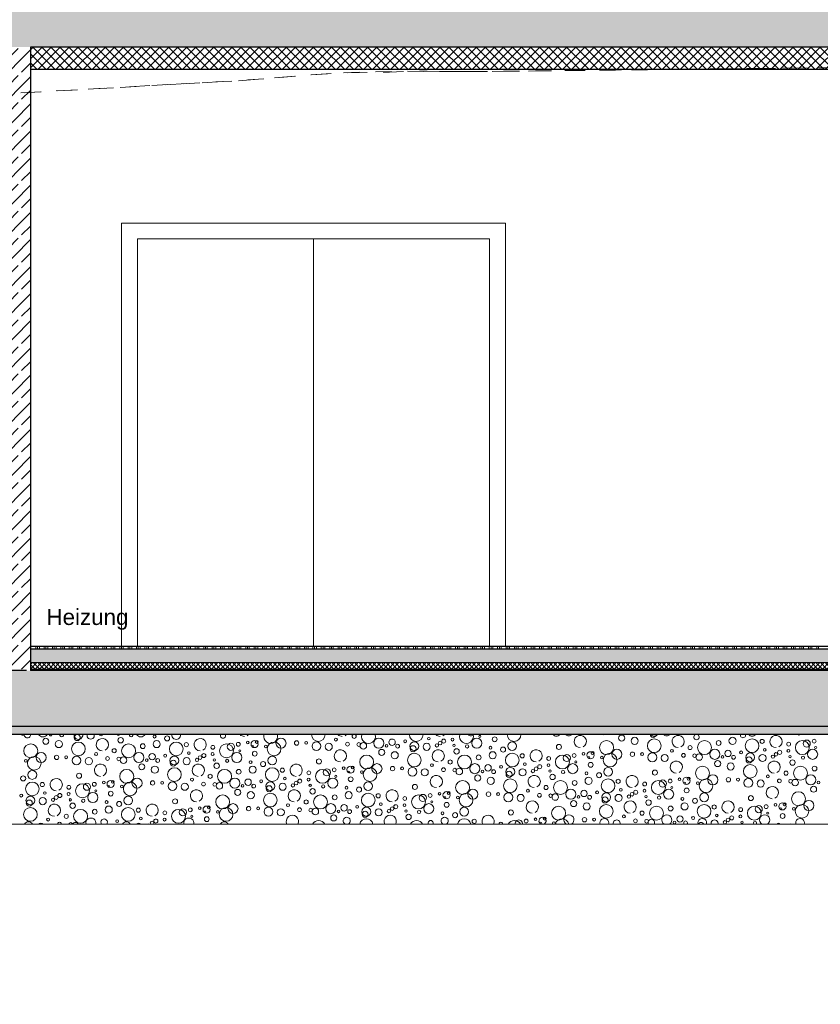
# Model space of a CAD drawing. Header units: metres. Extents: x -20.3 to 39.4, y -22.2 to 2.8.
# Tile 7 of 65: x 8.5 to 13.5, y -16.6 to -10.5. Entities that reach past the tile are written whole.
import ezdxf

# ---------------------------------------------------------------- set-up
doc = ezdxf.new("R2010")
doc.units = ezdxf.units.M
doc.header["$LTSCALE"] = 0.4
doc.header["$MEASUREMENT"] = 0
for name, pattern in [('Strichlinie', [0.2, 0.15, -0.05]), ('Strichlinie_ eng', [0.115, 0.075, -0.04]), ('Strichlinie_ lang', [0.529167, 0.3175, -0.211667])]:
    doc.linetypes.add(name, pattern=pattern)
doc.layers.get('0').update_dxf_attribs({"color": 8, "lineweight": 9})
for name, color, linetype in [('Neubau__ GHIW - Perimeterdämmung', 8, 'Continuous'), ('Neubau_A - Bodenaustausch', 8, 'Continuous'), ('Neubau_A - Sauberkeitsschicht', 8, 'Continuous'), ('Neubau_A-Bodenplatte', 8, 'Continuous'), ('Neubau_A-Decken', 8, 'Continuous'), ('Neubau_A-STB Wände', 8, 'Continuous'), ('Neubau_B-Bodenaufbau', 8, 'Continuous'), ('Neubau_S-Linien _ Schraffuren.2D', 8, 'Continuous'), ('Neubau_T-Text', 8, 'Continuous')]:
    doc.layers.add(name, color=color, linetype=linetype)
doc.layers.add('S-Linien _ Schraffuren.2D', color=8, linetype='Continuous', lineweight=9)
doc.styles.add('ERSTELLTER_STIL_2', font='arial.ttf')
pattern_1 = [(45, (388.31789, -10.175), (-0.035355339, 0.035355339), [0.0375, -0.0125]), (45, (388.31789, -10.139645), (-0.035355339, 0.035355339), [0.0375, -0.0125])]
pattern_2 = [(45, (388.31789, -10.175), (-0.084852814, 0.084852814), []), (45, (388.27546, -10.13257), (-0.084852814, 0.084852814), [0.09, -0.03])]

# ---------------------------------------------------------------- blocks, each defined once
blk = doc.blocks.new('*X233', base_point=(4547.9313, -0.0469))
at = {"layer": 'Neubau_B-Bodenaufbau', "color": 7, "linetype": 'Continuous', "lineweight": 9}
for p, q in [((4168.1463, -4.2769), (4168.1463, -4.2919)), ((4168.1763, -4.2769), (4168.1763, -4.2919)), ((4168.1875, -4.2769), (4168.1875, -4.2919)), ((4168.1988, -4.2769), (4168.1988, -4.2919)), ((4168.2288, -4.2769), (4168.2288, -4.2919)), ((4168.24, -4.2769), (4168.24, -4.2919)), ((4168.2513, -4.2769), (4168.2513, -4.2919)), ((4168.2813, -4.2769), (4168.2813, -4.2919)), ((4168.2925, -4.2769), (4168.2925, -4.2919)), ((4168.3038, -4.2769), (4168.3038, -4.2919)), ((4168.3338, -4.2769), (4168.3338, -4.2919)), ((4168.345, -4.2769), (4168.345, -4.2919)), ((4168.3563, -4.2769), (4168.3563, -4.2919)), ((4168.3863, -4.2769), (4168.3863, -4.2919)), ((4168.3975, -4.2769), (4168.3975, -4.2919)), ((4168.4088, -4.2769), (4168.4088, -4.2919)), ((4168.4388, -4.2769), (4168.4388, -4.2919)), ((4168.45, -4.2769), (4168.45, -4.2919)), ((4168.4613, -4.2769), (4168.4613, -4.2919)), ((4168.4913, -4.2769), (4168.4913, -4.2919)), ((4168.5025, -4.2769), (4168.5025, -4.2919)), ((4168.5138, -4.2769), (4168.5138, -4.2919)), ((4168.5438, -4.2769), (4168.5438, -4.2919)), ((4168.555, -4.2769), (4168.555, -4.2919)), ((4168.5663, -4.2769), (4168.5663, -4.2919)), ((4168.5963, -4.2769), (4168.5963, -4.2919)), ((4168.6075, -4.2769), (4168.6075, -4.2919)), ((4168.6188, -4.2769), (4168.6188, -4.2919)), ((4168.6488, -4.2769), (4168.6488, -4.2919)), ((4168.66, -4.2769), (4168.66, -4.2919)), ((4168.6713, -4.2769), (4168.6713, -4.2919)), ((4168.7013, -4.2769), (4168.7013, -4.2919)), ((4168.7125, -4.2769), (4168.7125, -4.2919)), ((4168.7238, -4.2769), (4168.7238, -4.2919)), ((4168.7538, -4.2769), (4168.7538, -4.2919)), ((4168.765, -4.2769), (4168.765, -4.2919)), ((4168.7763, -4.2769), (4168.7763, -4.2919)), ((4168.8063, -4.2769), (4168.8063, -4.2919)), ((4168.8175, -4.2769), (4168.8175, -4.2919)), ((4168.8288, -4.2769), (4168.8288, -4.2919)), ((4168.8588, -4.2769), (4168.8588, -4.2919)), ((4168.87, -4.2769), (4168.87, -4.2919)), ((4168.8813, -4.2769), (4168.8813, -4.2919)), ((4168.9113, -4.2769), (4168.9113, -4.2919)), ((4168.9225, -4.2769), (4168.9225, -4.2919)), ((4168.9338, -4.2769), (4168.9338, -4.2919)), ((4168.9638, -4.2769), (4168.9638, -4.2919)), ((4168.975, -4.2769), (4168.975, -4.2919)), ((4168.9863, -4.2769), (4168.9863, -4.2919)), ((4169.0163, -4.2769), (4169.0163, -4.2919)), ((4169.0275, -4.2769), (4169.0275, -4.2919)), ((4169.0388, -4.2769), (4169.0388, -4.2919)), ((4169.0688, -4.2769), (4169.0688, -4.2919)), ((4169.08, -4.2769), (4169.08, -4.2919)), ((4169.0913, -4.2769), (4169.0913, -4.2919)), ((4169.1213, -4.2769), (4169.1213, -4.2919)), ((4169.1325, -4.2769), (4169.1325, -4.2919)), ((4169.1438, -4.2769), (4169.1438, -4.2919)), ((4169.1738, -4.2769), (4169.1738, -4.2919)), ((4169.185, -4.2769), (4169.185, -4.2919)), ((4169.1963, -4.2769), (4169.1963, -4.2919)), ((4169.2263, -4.2769), (4169.2263, -4.2919)), ((4169.2375, -4.2769), (4169.2375, -4.2919)), ((4169.2488, -4.2769), (4169.2488, -4.2919)), ((4169.2788, -4.2769), (4169.2788, -4.2919)), ((4169.29, -4.2769), (4169.29, -4.2919)), ((4169.3013, -4.2769), (4169.3013, -4.2919)), ((4169.3313, -4.2769), (4169.3313, -4.2919)), ((4169.3425, -4.2769), (4169.3425, -4.2919)), ((4169.3538, -4.2769), (4169.3538, -4.2919)), ((4169.3838, -4.2769), (4169.3838, -4.2919)), ((4169.395, -4.2769), (4169.395, -4.2919)), ((4169.4063, -4.2769), (4169.4063, -4.2919)), ((4169.4363, -4.2769), (4169.4363, -4.2919)), ((4169.4475, -4.2769), (4169.4475, -4.2919)), ((4169.4588, -4.2769), (4169.4588, -4.2919)), ((4169.4888, -4.2769), (4169.4888, -4.2919)), ((4169.5, -4.2769), (4169.5, -4.2919)), ((4169.5113, -4.2769), (4169.5113, -4.2919)), ((4169.5413, -4.2769), (4169.5413, -4.2919)), ((4169.5525, -4.2769), (4169.5525, -4.2919)), ((4169.5638, -4.2769), (4169.5638, -4.2919)), ((4169.5938, -4.2769), (4169.5938, -4.2919)), ((4169.605, -4.2769), (4169.605, -4.2919)), ((4169.6163, -4.2769), (4169.6163, -4.2919)), ((4169.6463, -4.2769), (4169.6463, -4.2919)), ((4169.6575, -4.2769), (4169.6575, -4.2919)), ((4169.6688, -4.2769), (4169.6688, -4.2919)), ((4169.6988, -4.2769), (4169.6988, -4.2919)), ((4169.71, -4.2769), (4169.71, -4.2919)), ((4169.7213, -4.2769), (4169.7213, -4.2919)), ((4169.7513, -4.2769), (4169.7513, -4.2919)), ((4169.7625, -4.2769), (4169.7625, -4.2919)), ((4169.7738, -4.2769), (4169.7738, -4.2919)), ((4169.8038, -4.2769), (4169.8038, -4.2919)), ((4169.815, -4.2769), (4169.815, -4.2919)), ((4169.8263, -4.2769), (4169.8263, -4.2919)), ((4169.8563, -4.2769), (4169.8563, -4.2919)), ((4169.8675, -4.2769), (4169.8675, -4.2919)), ((4169.8788, -4.2769), (4169.8788, -4.2919)), ((4169.9088, -4.2769), (4169.9088, -4.2919)), ((4169.92, -4.2769), (4169.92, -4.2919)), ((4169.9313, -4.2769), (4169.9313, -4.2919)), ((4169.9613, -4.2769), (4169.9613, -4.2919)), ((4169.9725, -4.2769), (4169.9725, -4.2919)), ((4169.9838, -4.2769), (4169.9838, -4.2919)), ((4170.0138, -4.2769), (4170.0138, -4.2919)), ((4170.025, -4.2769), (4170.025, -4.2919)), ((4170.0363, -4.2769), (4170.0363, -4.2919)), ((4170.0663, -4.2769), (4170.0663, -4.2919)), ((4170.0775, -4.2769), (4170.0775, -4.2919)), ((4170.0888, -4.2769), (4170.0888, -4.2919)), ((4170.1188, -4.2769), (4170.1188, -4.2919)), ((4170.13, -4.2769), (4170.13, -4.2919)), ((4170.1413, -4.2769), (4170.1413, -4.2919)), ((4170.1713, -4.2769), (4170.1713, -4.2919)), ((4170.1825, -4.2769), (4170.1825, -4.2919)), ((4170.1938, -4.2769), (4170.1938, -4.2919)), ((4170.2238, -4.2769), (4170.2238, -4.2919)), ((4170.235, -4.2769), (4170.235, -4.2919)), ((4170.2463, -4.2769), (4170.2463, -4.2919)), ((4170.2763, -4.2769), (4170.2763, -4.2919)), ((4170.2875, -4.2769), (4170.2875, -4.2919)), ((4170.2988, -4.2769), (4170.2988, -4.2919)), ((4170.3288, -4.2769), (4170.3288, -4.2919)), ((4170.34, -4.2769), (4170.34, -4.2919)), ((4170.3513, -4.2769), (4170.3513, -4.2919)), ((4170.3813, -4.2769), (4170.3813, -4.2919)), ((4170.3925, -4.2769), (4170.3925, -4.2919)), ((4170.4038, -4.2769), (4170.4038, -4.2919)), ((4170.4338, -4.2769), (4170.4338, -4.2919)), ((4170.445, -4.2769), (4170.445, -4.2919)), ((4170.4563, -4.2769), (4170.4563, -4.2919)), ((4170.4863, -4.2769), (4170.4863, -4.2919)), ((4170.4975, -4.2769), (4170.4975, -4.2919)), ((4170.5088, -4.2769), (4170.5088, -4.2919)), ((4170.5388, -4.2769), (4170.5388, -4.2919)), ((4170.55, -4.2769), (4170.55, -4.2919)), ((4170.5613, -4.2769), (4170.5613, -4.2919)), ((4170.5913, -4.2769), (4170.5913, -4.2919)), ((4170.6025, -4.2769), (4170.6025, -4.2919)), ((4170.6138, -4.2769), (4170.6138, -4.2919)), ((4170.6438, -4.2769), (4170.6438, -4.2919)), ((4170.655, -4.2769), (4170.655, -4.2919)), ((4170.6663, -4.2769), (4170.6663, -4.2919)), ((4170.6963, -4.2769), (4170.6963, -4.2919)), ((4170.7075, -4.2769), (4170.7075, -4.2919)), ((4170.7188, -4.2769), (4170.7188, -4.2919)), ((4170.7488, -4.2769), (4170.7488, -4.2919)), ((4170.76, -4.2769), (4170.76, -4.2919)), ((4170.7713, -4.2769), (4170.7713, -4.2919)), ((4170.8013, -4.2769), (4170.8013, -4.2919)), ((4170.8125, -4.2769), (4170.8125, -4.2919)), ((4170.8238, -4.2769), (4170.8238, -4.2919)), ((4170.8538, -4.2769), (4170.8538, -4.2919)), ((4170.865, -4.2769), (4170.865, -4.2919)), ((4170.8763, -4.2769), (4170.8763, -4.2919)), ((4170.9063, -4.2769), (4170.9063, -4.2919)), ((4170.9175, -4.2769), (4170.9175, -4.2919)), ((4170.9288, -4.2769), (4170.9288, -4.2919)), ((4170.9588, -4.2769), (4170.9588, -4.2919)), ((4170.97, -4.2769), (4170.97, -4.2919)), ((4170.9813, -4.2769), (4170.9813, -4.2919)), ((4171.0113, -4.2769), (4171.0113, -4.2919)), ((4171.0225, -4.2769), (4171.0225, -4.2919)), ((4171.0338, -4.2769), (4171.0338, -4.2919)), ((4171.0638, -4.2769), (4171.0638, -4.2919)), ((4171.075, -4.2769), (4171.075, -4.2919)), ((4171.0863, -4.2769), (4171.0863, -4.2919)), ((4171.1163, -4.2769), (4171.1163, -4.2919)), ((4171.1275, -4.2769), (4171.1275, -4.2919)), ((4171.1388, -4.2769), (4171.1388, -4.2919)), ((4171.1688, -4.2769), (4171.1688, -4.2919)), ((4171.18, -4.2769), (4171.18, -4.2919)), ((4171.1913, -4.2769), (4171.1913, -4.2919)), ((4171.2213, -4.2769), (4171.2213, -4.2919)), ((4171.2325, -4.2769), (4171.2325, -4.2919)), ((4171.2438, -4.2769), (4171.2438, -4.2919)), ((4171.2738, -4.2769), (4171.2738, -4.2919)), ((4171.285, -4.2769), (4171.285, -4.2919)), ((4171.2963, -4.2769), (4171.2963, -4.2919)), ((4171.3263, -4.2769), (4171.3263, -4.2919)), ((4171.3375, -4.2769), (4171.3375, -4.2919)), ((4171.3488, -4.2769), (4171.3488, -4.2919)), ((4171.3788, -4.2769), (4171.3788, -4.2919)), ((4171.39, -4.2769), (4171.39, -4.2919)), ((4171.4013, -4.2769), (4171.4013, -4.2919)), ((4171.4313, -4.2769), (4171.4313, -4.2919)), ((4171.4425, -4.2769), (4171.4425, -4.2919)), ((4171.4538, -4.2769), (4171.4538, -4.2919)), ((4171.4838, -4.2769), (4171.4838, -4.2919)), ((4171.495, -4.2769), (4171.495, -4.2919)), ((4171.5063, -4.2769), (4171.5063, -4.2919)), ((4171.5363, -4.2769), (4171.5363, -4.2919)), ((4171.5475, -4.2769), (4171.5475, -4.2919)), ((4171.5588, -4.2769), (4171.5588, -4.2919)), ((4171.5888, -4.2769), (4171.5888, -4.2919)), ((4171.6, -4.2769), (4171.6, -4.2919)), ((4171.6113, -4.2769), (4171.6113, -4.2919)), ((4171.6413, -4.2769), (4171.6413, -4.2919)), ((4171.6525, -4.2769), (4171.6525, -4.2919)), ((4171.6638, -4.2769), (4171.6638, -4.2919)), ((4171.6938, -4.2769), (4171.6938, -4.2919)), ((4171.705, -4.2769), (4171.705, -4.2919)), ((4171.7163, -4.2769), (4171.7163, -4.2919)), ((4171.7463, -4.2769), (4171.7463, -4.2919)), ((4171.7575, -4.2769), (4171.7575, -4.2919)), ((4171.7688, -4.2769), (4171.7688, -4.2919)), ((4171.7988, -4.2769), (4171.7988, -4.2919)), ((4171.81, -4.2769), (4171.81, -4.2919)), ((4171.8213, -4.2769), (4171.8213, -4.2919)), ((4171.8513, -4.2769), (4171.8513, -4.2919)), ((4171.8625, -4.2769), (4171.8625, -4.2919)), ((4171.8738, -4.2769), (4171.8738, -4.2919)), ((4171.9038, -4.2769), (4171.9038, -4.2919)), ((4171.915, -4.2769), (4171.915, -4.2919)), ((4171.9263, -4.2769), (4171.9263, -4.2919)), ((4171.9563, -4.2769), (4171.9563, -4.2919)), ((4171.9675, -4.2769), (4171.9675, -4.2919)), ((4171.9788, -4.2769), (4171.9788, -4.2919)), ((4172.0088, -4.2769), (4172.0088, -4.2919)), ((4172.02, -4.2769), (4172.02, -4.2919)), ((4172.0313, -4.2769), (4172.0313, -4.2919)), ((4172.0613, -4.2769), (4172.0613, -4.2919)), ((4172.0725, -4.2769), (4172.0725, -4.2919)), ((4172.0838, -4.2769), (4172.0838, -4.2919)), ((4172.1138, -4.2769), (4172.1138, -4.2919)), ((4172.125, -4.2769), (4172.125, -4.2919)), ((4172.1363, -4.2769), (4172.1363, -4.2919)), ((4172.1663, -4.2769), (4172.1663, -4.2919)), ((4172.1775, -4.2769), (4172.1775, -4.2919)), ((4172.1888, -4.2769), (4172.1888, -4.2919)), ((4172.2188, -4.2769), (4172.2188, -4.2919)), ((4172.23, -4.2769), (4172.23, -4.2919)), ((4172.2413, -4.2769), (4172.2413, -4.2919)), ((4172.2713, -4.2769), (4172.2713, -4.2919)), ((4172.2825, -4.2769), (4172.2825, -4.2919)), ((4172.2938, -4.2769), (4172.2938, -4.2919)), ((4172.3238, -4.2769), (4172.3238, -4.2919)), ((4172.335, -4.2769), (4172.335, -4.2919)), ((4172.3463, -4.2769), (4172.3463, -4.2919)), ((4172.3763, -4.2769), (4172.3763, -4.2919)), ((4172.3875, -4.2769), (4172.3875, -4.2919)), ((4172.3988, -4.2769), (4172.3988, -4.2919)), ((4172.4288, -4.2769), (4172.4288, -4.2919)), ((4172.44, -4.2769), (4172.44, -4.2919)), ((4172.4513, -4.2769), (4172.4513, -4.2919)), ((4172.4813, -4.2769), (4172.4813, -4.2919)), ((4172.4925, -4.2769), (4172.4925, -4.2919)), ((4172.5038, -4.2769), (4172.5038, -4.2919)), ((4172.5338, -4.2769), (4172.5338, -4.2919)), ((4172.545, -4.2769), (4172.545, -4.2919)), ((4172.5563, -4.2769), (4172.5563, -4.2919)), ((4172.5863, -4.2769), (4172.5863, -4.2919)), ((4172.5975, -4.2769), (4172.5975, -4.2919)), ((4172.6088, -4.2769), (4172.6088, -4.2919)), ((4172.6388, -4.2769), (4172.6388, -4.2919)), ((4172.65, -4.2769), (4172.65, -4.2919)), ((4172.6613, -4.2769), (4172.6613, -4.2919)), ((4172.6913, -4.2769), (4172.6913, -4.2919)), ((4172.7025, -4.2769), (4172.7025, -4.2919)), ((4172.7138, -4.2769), (4172.7138, -4.2919)), ((4172.7438, -4.2769), (4172.7438, -4.2919)), ((4172.755, -4.2769), (4172.755, -4.2919)), ((4172.7663, -4.2769), (4172.7663, -4.2919)), ((4172.7963, -4.2769), (4172.7963, -4.2919)), ((4172.8075, -4.2769), (4172.8075, -4.2919)), ((4172.8188, -4.2769), (4172.8188, -4.2919)), ((4172.8488, -4.2769), (4172.8488, -4.2919)), ((4172.86, -4.2769), (4172.86, -4.2919)), ((4172.8713, -4.2769), (4172.8713, -4.2919)), ((4172.9013, -4.2769), (4172.9013, -4.2919)), ((4172.9125, -4.2769), (4172.9125, -4.2919)), ((4172.9238, -4.2769), (4172.9238, -4.2919)), ((4172.9538, -4.2769), (4172.9538, -4.2919)), ((4172.965, -4.2769), (4172.965, -4.2919)), ((4172.9763, -4.2769), (4172.9763, -4.2919)), ((4173.0063, -4.2769), (4173.0063, -4.2919)), ((4173.0175, -4.2769), (4173.0175, -4.2919)), ((4173.0288, -4.2769), (4173.0288, -4.2919)), ((4173.0588, -4.2769), (4173.0588, -4.2919)), ((4173.07, -4.2769), (4173.07, -4.2919))]:
    blk.add_line(p, q, dxfattribs=at)
blk = doc.blocks.new('*X242', base_point=(4547.9313, -0.0469))
at = {"layer": 'Neubau_A - Bodenaustausch', "color": 253, "linetype": 'Continuous', "lineweight": 9, "true_color": 0x9f9f9f}
for centre, radius in [((4168.2393, -4.8685), 0.0189), ((4168.3207, -4.8862), 0.0223), ((4168.7072, -4.8619), 0.0169), ((4168.9192, -4.8392), 0.00908), ((4168.9325, -4.8862), 0.0223), ((4168.9977, -4.851), 0.0158), ((4169.5444, -4.8862), 0.0223), ((4169.5581, -4.8726), 0.00908), ((4169.7095, -4.8802), 0.0315), ((4170.0532, -4.8584), 0.00908), ((4170.3213, -4.8802), 0.0315), ((4170.4039, -4.8749), 0.0201), ((4170.4855, -4.8686), 0.00908), ((4170.6336, -4.8523), 0.00812), ((4170.727, -4.8679), 0.0126), ((4170.7818, -4.8584), 0.00908), ((4170.9331, -4.8802), 0.0315), ((4170.9522, -4.8381), 0.00642), ((4171.0454, -4.8562), 0.015), ((4171.745, -4.9082), 0.0436), ((4171.8393, -4.8485), 0.0189), ((4171.9207, -4.8662), 0.0223), ((4172.043, -4.8967), 0.0427), ((4172.3568, -4.9082), 0.0436), ((4172.4453, -4.8794), 0.015), ((4172.5325, -4.8662), 0.0223), ((4172.6548, -4.8967), 0.0427), ((4172.7174, -4.8696), 0.013), ((4172.9687, -4.9082), 0.0436), ((4172.9962, -4.8831), 0.0223), ((4173.0424, -4.8677), 0.0119), ((4168.145, -4.9282), 0.0436), ((4168.443, -4.9167), 0.0427), ((4168.6669, -4.9281), 0.0128), ((4168.7568, -4.9282), 0.0436), ((4168.8453, -4.8994), 0.015), ((4169.0548, -4.9167), 0.0427), ((4169.1174, -4.8896), 0.013), ((4169.2832, -4.9064), 0.0119), ((4169.3687, -4.9282), 0.0436), ((4169.3962, -4.9031), 0.0223), ((4169.4424, -4.8877), 0.0119), ((4169.4522, -4.9281), 0.00642), ((4169.5013, -4.8767), 0.00837), ((4169.5338, -4.901), 0.00574), ((4169.6149, -4.901), 0.00837), ((4169.6666, -4.9167), 0.0427), ((4169.8068, -4.8796), 0.0137), ((4169.8666, -4.8787), 0.00908), ((4169.931, -4.8993), 0.0275), ((4170.0081, -4.9031), 0.0223), ((4170.1252, -4.8866), 0.0117), ((4170.1953, -4.8889), 0.0115), ((4170.2243, -4.8974), 0.0205), ((4170.3393, -4.9385), 0.0189), ((4170.3698, -4.897), 0.00837), ((4170.4388, -4.899), 0.0118), ((4170.5429, -4.8993), 0.0275), ((4170.5356, -4.9155), 0.0189), ((4170.6199, -4.9031), 0.0223), ((4170.6843, -4.895), 0.0103), ((4170.704, -4.8804), 0.0115), ((4170.7919, -4.895), 0.00732), ((4170.8072, -4.9319), 0.0169), ((4170.8731, -4.901), 0.0101), ((4171.0192, -4.9092), 0.00908), ((4171.0977, -4.921), 0.0158), ((4171.1547, -4.8993), 0.0275), ((4171.447, -4.9044), 0.0158), ((4171.8095, -4.9502), 0.0315), ((4172.1532, -4.9284), 0.00908), ((4172.2669, -4.9081), 0.0128), ((4172.4213, -4.9502), 0.0315), ((4172.5039, -4.9449), 0.0201), ((4172.7336, -4.9223), 0.00812), ((4172.827, -4.9379), 0.0126), ((4172.8832, -4.8864), 0.0119), ((4172.8818, -4.9284), 0.00908), ((4173.0331, -4.9502), 0.0315), ((4173.0522, -4.9081), 0.00642), ((4168.1149, -4.991), 0.00837), ((4168.1666, -5.0067), 0.0427), ((4168.2095, -4.9702), 0.0315), ((4168.3068, -4.9696), 0.0137), ((4168.3666, -4.9687), 0.00908), ((4168.431, -4.9893), 0.0275), ((4168.5081, -4.9931), 0.0223), ((4168.5532, -4.9484), 0.00908), ((4168.6252, -4.9766), 0.0117), ((4168.6953, -4.9789), 0.0115), ((4168.7243, -4.9874), 0.0205), ((4168.8213, -4.9702), 0.0315), ((4168.8698, -4.987), 0.00837), ((4168.9039, -4.9649), 0.0201), ((4168.9388, -4.989), 0.0118), ((4168.9855, -4.9586), 0.00908), ((4169.0429, -4.9893), 0.0275), ((4169.0356, -5.0055), 0.0189), ((4169.1199, -4.9931), 0.0223), ((4169.1336, -4.9423), 0.00812), ((4169.1843, -4.985), 0.0103), ((4169.204, -4.9704), 0.0115), ((4169.227, -4.9579), 0.0126), ((4169.2818, -4.9484), 0.00908), ((4169.2919, -4.985), 0.00732), ((4169.3731, -4.991), 0.0101), ((4169.4331, -4.9702), 0.0315), ((4169.5454, -4.9462), 0.015), ((4169.6547, -4.9893), 0.0275), ((4169.947, -4.9944), 0.0158), ((4170.245, -4.9982), 0.0436), ((4170.4207, -4.9562), 0.0223), ((4170.543, -4.9867), 0.0427), ((4170.7669, -4.9981), 0.0128), ((4170.8568, -4.9982), 0.0436), ((4170.9453, -4.9694), 0.015), ((4171.0325, -4.9562), 0.0223), ((4171.1548, -4.9867), 0.0427), ((4171.2174, -4.9596), 0.013), ((4171.3832, -4.9764), 0.0119), ((4171.4687, -4.9982), 0.0436), ((4171.4962, -4.9731), 0.0223), ((4171.5424, -4.9577), 0.0119), ((4171.6013, -4.9467), 0.00837), ((4171.6444, -4.9562), 0.0223), ((4171.6338, -4.971), 0.00574), ((4171.6581, -4.9426), 0.00908), ((4171.7149, -4.971), 0.00837), ((4171.7666, -4.9867), 0.0427), ((4171.9068, -4.9496), 0.0137), ((4171.9666, -4.9487), 0.00908), ((4172.031, -4.9693), 0.0275), ((4172.1081, -4.9731), 0.0223), ((4172.2252, -4.9566), 0.0117), ((4172.2953, -4.9589), 0.0115), ((4172.3243, -4.9674), 0.0205), ((4172.4698, -4.967), 0.00837), ((4172.5388, -4.969), 0.0118), ((4172.5855, -4.9386), 0.00908), ((4172.6429, -4.9693), 0.0275), ((4172.6356, -4.9855), 0.0189), ((4172.7199, -4.9731), 0.0223), ((4172.7843, -4.965), 0.0103), ((4172.804, -4.9504), 0.0115), ((4172.8919, -4.965), 0.00732), ((4172.9072, -5.0019), 0.0169), ((4172.9731, -4.971), 0.0101), ((4168.745, -5.0882), 0.0436), ((4168.8393, -5.0285), 0.0189), ((4168.9207, -5.0462), 0.0223), ((4169.043, -5.0767), 0.0427), ((4169.3072, -5.0219), 0.0169), ((4169.3568, -5.0882), 0.0436), ((4169.4453, -5.0594), 0.015), ((4169.5192, -4.9992), 0.00908), ((4169.5325, -5.0462), 0.0223), ((4169.5977, -5.011), 0.0158), ((4169.6548, -5.0767), 0.0427), ((4169.7174, -5.0496), 0.013), ((4169.9687, -5.0882), 0.0436), ((4169.9962, -5.0631), 0.0223), ((4170.0424, -5.0477), 0.0119), ((4170.1013, -5.0367), 0.00837), ((4170.1444, -5.0462), 0.0223), ((4170.1581, -5.0326), 0.00908), ((4170.2666, -5.0767), 0.0427), ((4170.3095, -5.0402), 0.0315), ((4170.4068, -5.0396), 0.0137), ((4170.4666, -5.0387), 0.00908), ((4170.531, -5.0593), 0.0275), ((4170.6081, -5.0631), 0.0223), ((4170.6532, -5.0184), 0.00908), ((4170.7252, -5.0466), 0.0117), ((4170.7953, -5.0489), 0.0115), ((4170.8243, -5.0574), 0.0205), ((4170.9213, -5.0402), 0.0315), ((4170.9698, -5.057), 0.00837), ((4171.0039, -5.0349), 0.0201), ((4171.0388, -5.059), 0.0118), ((4171.0855, -5.0286), 0.00908), ((4171.1429, -5.0593), 0.0275), ((4171.2199, -5.0631), 0.0223), ((4171.2336, -5.0123), 0.00812), ((4171.2843, -5.055), 0.0103), ((4171.304, -5.0404), 0.0115), ((4171.327, -5.0279), 0.0126), ((4171.3818, -5.0184), 0.00908), ((4171.3919, -5.055), 0.00732), ((4171.5331, -5.0402), 0.0315), ((4171.5522, -4.9981), 0.00642), ((4171.6454, -5.0162), 0.015), ((4171.7547, -5.0593), 0.0275), ((4172.047, -5.0644), 0.0158), ((4172.345, -5.0682), 0.0436), ((4172.4393, -5.0085), 0.0189), ((4172.5207, -5.0262), 0.0223), ((4172.643, -5.0567), 0.0427), ((4172.9568, -5.0682), 0.0436), ((4173.0453, -5.0394), 0.015), ((4168.0977, -5.101), 0.0158), ((4168.1547, -5.0793), 0.0275), ((4168.447, -5.0844), 0.0158), ((4168.8095, -5.1302), 0.0315), ((4169.1532, -5.1084), 0.00908), ((4169.2669, -5.0881), 0.0128), ((4169.4213, -5.1302), 0.0315), ((4169.5039, -5.1249), 0.0201), ((4169.5855, -5.1186), 0.00908), ((4169.7336, -5.1023), 0.00812), ((4169.827, -5.1179), 0.0126), ((4169.8832, -5.0664), 0.0119), ((4169.8818, -5.1084), 0.00908), ((4170.0331, -5.1302), 0.0315), ((4170.0522, -5.0881), 0.00642), ((4170.1338, -5.061), 0.00574), ((4170.1454, -5.1062), 0.015), ((4170.2149, -5.061), 0.00837), ((4170.9393, -5.0985), 0.0189), ((4171.0207, -5.1162), 0.0223), ((4171.143, -5.1467), 0.0427), ((4171.1356, -5.0755), 0.0189), ((4171.4072, -5.0919), 0.0169), ((4171.4731, -5.061), 0.0101), ((4171.6192, -5.0692), 0.00908), ((4171.6325, -5.1162), 0.0223), ((4171.6977, -5.081), 0.0158), ((4171.7548, -5.1467), 0.0427), ((4171.8174, -5.1196), 0.013), ((4172.0962, -5.1331), 0.0223), ((4172.1424, -5.1177), 0.0119), ((4172.2013, -5.1067), 0.00837), ((4172.2444, -5.1162), 0.0223), ((4172.2581, -5.1026), 0.00908), ((4172.3666, -5.1467), 0.0427), ((4172.4095, -5.1102), 0.0315), ((4172.5068, -5.1096), 0.0137), ((4172.5666, -5.1087), 0.00908), ((4172.631, -5.1293), 0.0275), ((4172.7081, -5.1331), 0.0223), ((4172.7532, -5.0884), 0.00908), ((4172.8252, -5.1166), 0.0117), ((4172.8669, -5.0681), 0.0128), ((4172.8953, -5.1189), 0.0115), ((4172.9243, -5.1274), 0.0205), ((4173.0213, -5.1102), 0.0315), ((4168.1548, -5.1667), 0.0427), ((4168.2174, -5.1396), 0.013), ((4168.3832, -5.1564), 0.0119), ((4168.4687, -5.1782), 0.0436), ((4168.4962, -5.1531), 0.0223), ((4168.5424, -5.1377), 0.0119), ((4168.5522, -5.1781), 0.00642), ((4168.6013, -5.1267), 0.00837), ((4168.6444, -5.1362), 0.0223), ((4168.6338, -5.151), 0.00574), ((4168.6581, -5.1226), 0.00908), ((4168.7149, -5.151), 0.00837), ((4168.7666, -5.1667), 0.0427), ((4168.9068, -5.1296), 0.0137), ((4168.9666, -5.1287), 0.00908), ((4169.031, -5.1493), 0.0275), ((4169.1081, -5.1531), 0.0223), ((4169.2252, -5.1366), 0.0117), ((4169.2953, -5.1389), 0.0115), ((4169.3243, -5.1474), 0.0205), ((4169.4393, -5.1885), 0.0189), ((4169.4698, -5.147), 0.00837), ((4169.5388, -5.149), 0.0118), ((4169.6429, -5.1493), 0.0275), ((4169.6356, -5.1655), 0.0189), ((4169.7199, -5.1531), 0.0223), ((4169.7843, -5.145), 0.0103), ((4169.804, -5.1304), 0.0115), ((4169.8919, -5.145), 0.00732), ((4169.9072, -5.1819), 0.0169), ((4169.9731, -5.151), 0.0101), ((4170.1192, -5.1592), 0.00908), ((4170.1977, -5.171), 0.0158), ((4170.2547, -5.1493), 0.0275), ((4170.547, -5.1544), 0.0158), ((4170.845, -5.1582), 0.0436), ((4170.9095, -5.2002), 0.0315), ((4171.2532, -5.1784), 0.00908), ((4171.3669, -5.1581), 0.0128), ((4171.4568, -5.1582), 0.0436), ((4171.5213, -5.2002), 0.0315), ((4171.5453, -5.1294), 0.015), ((4171.8336, -5.1723), 0.00812), ((4171.9832, -5.1364), 0.0119), ((4171.9818, -5.1784), 0.00908), ((4172.0687, -5.1582), 0.0436), ((4172.1331, -5.2002), 0.0315), ((4172.1522, -5.1581), 0.00642), ((4172.2338, -5.131), 0.00574), ((4172.2454, -5.1762), 0.015), ((4172.3149, -5.131), 0.00837), ((4173.0393, -5.1685), 0.0189), ((4173.0698, -5.127), 0.00837), ((4168.0855, -5.2086), 0.00908), ((4168.1429, -5.2393), 0.0275), ((4168.2199, -5.2431), 0.0223), ((4168.2336, -5.1923), 0.00812), ((4168.2843, -5.235), 0.0103), ((4168.304, -5.2204), 0.0115), ((4168.327, -5.2079), 0.0126), ((4168.3818, -5.1984), 0.00908), ((4168.3919, -5.235), 0.00732), ((4168.4731, -5.241), 0.0101), ((4168.5331, -5.2202), 0.0315), ((4168.6454, -5.1962), 0.015), ((4168.7547, -5.2393), 0.0275), ((4169.047, -5.2444), 0.0158), ((4169.345, -5.2482), 0.0436), ((4169.5207, -5.2062), 0.0223), ((4169.643, -5.2367), 0.0427), ((4169.9568, -5.2482), 0.0436), ((4170.0453, -5.2194), 0.015), ((4170.1325, -5.2062), 0.0223), ((4170.2548, -5.2367), 0.0427), ((4170.3174, -5.2096), 0.013), ((4170.4832, -5.2264), 0.0119), ((4170.5687, -5.2482), 0.0436), ((4170.5962, -5.2231), 0.0223), ((4170.6424, -5.2077), 0.0119), ((4170.7013, -5.1967), 0.00837), ((4170.7444, -5.2062), 0.0223), ((4170.7338, -5.221), 0.00574), ((4170.7581, -5.1926), 0.00908), ((4170.8149, -5.221), 0.00837), ((4170.8666, -5.2367), 0.0427), ((4171.0068, -5.1996), 0.0137), ((4171.0666, -5.1987), 0.00908), ((4171.131, -5.2193), 0.0275), ((4171.2081, -5.2231), 0.0223), ((4171.3252, -5.2066), 0.0117), ((4171.3953, -5.2089), 0.0115), ((4171.4243, -5.2174), 0.0205), ((4171.5698, -5.217), 0.00837), ((4171.6039, -5.1949), 0.0201), ((4171.6388, -5.219), 0.0118), ((4171.6855, -5.1886), 0.00908), ((4171.7429, -5.2193), 0.0275), ((4171.7356, -5.2355), 0.0189), ((4171.8199, -5.2231), 0.0223), ((4171.8843, -5.215), 0.0103), ((4171.904, -5.2004), 0.0115), ((4171.927, -5.1879), 0.0126), ((4171.9919, -5.215), 0.00732), ((4172.0731, -5.221), 0.0101), ((4172.2192, -5.2292), 0.00908), ((4172.2977, -5.241), 0.0158), ((4172.3547, -5.2193), 0.0275), ((4172.647, -5.2244), 0.0158), ((4172.945, -5.2282), 0.0436), ((4168.143, -5.3267), 0.0427), ((4168.1356, -5.2555), 0.0189), ((4168.4072, -5.2719), 0.0169), ((4168.4568, -5.3382), 0.0436), ((4168.5453, -5.3094), 0.015), ((4168.6192, -5.2492), 0.00908), ((4168.6325, -5.2962), 0.0223), ((4168.6977, -5.261), 0.0158), ((4168.7548, -5.3267), 0.0427), ((4168.8174, -5.2996), 0.013), ((4169.0687, -5.3382), 0.0436), ((4169.0962, -5.3131), 0.0223), ((4169.1424, -5.2977), 0.0119), ((4169.2013, -5.2867), 0.00837), ((4169.2444, -5.2962), 0.0223), ((4169.2581, -5.2826), 0.00908), ((4169.3666, -5.3267), 0.0427), ((4169.4095, -5.2902), 0.0315), ((4169.5068, -5.2896), 0.0137), ((4169.5666, -5.2887), 0.00908), ((4169.631, -5.3093), 0.0275), ((4169.7081, -5.3131), 0.0223), ((4169.7532, -5.2684), 0.00908), ((4169.8252, -5.2966), 0.0117), ((4169.8669, -5.2481), 0.0128), ((4169.8953, -5.2989), 0.0115), ((4169.9243, -5.3074), 0.0205), ((4170.0213, -5.2902), 0.0315), ((4170.1039, -5.2849), 0.0201), ((4170.1855, -5.2786), 0.00908), ((4170.2429, -5.3093), 0.0275), ((4170.3199, -5.3131), 0.0223), ((4170.3336, -5.2623), 0.00812), ((4170.3843, -5.305), 0.0103), ((4170.404, -5.2904), 0.0115), ((4170.427, -5.2779), 0.0126), ((4170.4818, -5.2684), 0.00908), ((4170.6331, -5.2902), 0.0315), ((4170.6522, -5.2481), 0.00642), ((4170.7454, -5.2662), 0.015), ((4170.8547, -5.3093), 0.0275), ((4171.445, -5.3182), 0.0436), ((4171.5393, -5.2585), 0.0189), ((4171.6207, -5.2762), 0.0223), ((4171.743, -5.3067), 0.0427), ((4172.0072, -5.2519), 0.0169), ((4172.0568, -5.3182), 0.0436), ((4172.1453, -5.2894), 0.015), ((4172.2325, -5.2762), 0.0223), ((4172.3548, -5.3067), 0.0427), ((4172.4174, -5.2796), 0.013), ((4172.5832, -5.2964), 0.0119), ((4172.6687, -5.3182), 0.0436), ((4172.6962, -5.2931), 0.0223), ((4172.7424, -5.2777), 0.0119), ((4172.8013, -5.2667), 0.00837), ((4172.8444, -5.2762), 0.0223), ((4172.8338, -5.291), 0.00574), ((4172.8581, -5.2626), 0.00908), ((4172.9149, -5.291), 0.00837), ((4172.9666, -5.3067), 0.0427), ((4173.0095, -5.2702), 0.0315), ((4168.2532, -5.3584), 0.00908), ((4168.3669, -5.3381), 0.0128), ((4168.8336, -5.3523), 0.00812), ((4168.927, -5.3679), 0.0126), ((4168.9832, -5.3164), 0.0119), ((4168.9818, -5.3584), 0.00908), ((4169.1522, -5.3381), 0.00642), ((4169.2338, -5.311), 0.00574), ((4169.2454, -5.3562), 0.015), ((4169.3149, -5.311), 0.00837), ((4170.0393, -5.3485), 0.0189), ((4170.0698, -5.307), 0.00837), ((4170.1388, -5.309), 0.0118), ((4170.2356, -5.3255), 0.0189), ((4170.4919, -5.305), 0.00732), ((4170.5072, -5.3419), 0.0169), ((4170.5731, -5.311), 0.0101), ((4170.7192, -5.3192), 0.00908), ((4170.7977, -5.331), 0.0158), ((4170.9174, -5.3696), 0.013), ((4171.147, -5.3144), 0.0158), ((4171.2424, -5.3677), 0.0119), ((4171.3013, -5.3567), 0.00837), ((4171.3581, -5.3526), 0.00908), ((4171.6068, -5.3596), 0.0137), ((4171.6666, -5.3587), 0.00908), ((4171.8532, -5.3384), 0.00908), ((4171.9252, -5.3666), 0.0117), ((4171.9669, -5.3181), 0.0128), ((4171.9953, -5.3689), 0.0115), ((4172.2039, -5.3549), 0.0201), ((4172.2855, -5.3486), 0.00908), ((4172.4336, -5.3323), 0.00812), ((4172.504, -5.3604), 0.0115), ((4172.527, -5.3479), 0.0126), ((4172.5818, -5.3384), 0.00908), ((4172.7522, -5.3181), 0.00642), ((4172.8454, -5.3362), 0.015), ((4168.6855, -5.3686), 0.00908), ((4171.3338, -5.381), 0.00574), ((4172.1698, -5.377), 0.00837), ((4172.4843, -5.375), 0.0103), ((4172.5919, -5.375), 0.00732)]:
    blk.add_circle(centre, radius, dxfattribs=at)
for centre, radius, start, end in [((4168.0953, -4.8189), 0.0115, 224.24604, 315.75396), ((4168.1243, -4.8274), 0.0205, 178.46309, 1.53691), ((4168.2213, -4.8102), 0.0315, 211.9023, 328.0977), ((4168.2698, -4.827), 0.00837, 179.26374, 0.73626), ((4168.3388, -4.829), 0.0118, 169.59618, 10.40382), ((4168.4429, -4.8293), 0.0275, 174.89139, 5.10861), ((4168.4356, -4.8455), 0.0189, 98.95752, 81.04248), ((4168.5199, -4.8331), 0.0223, 163.64316, 16.35684), ((4168.5926, -4.89), 0.0382, 296.56505, 270), ((4168.5843, -4.825), 0.0103, 190.70344, 349.29656), ((4168.6919, -4.825), 0.00732, 195.22771, 344.77229), ((4168.7731, -4.831), 0.0101, 155.75771, 24.24229), ((4168.8331, -4.8102), 0.0315, 211.9023, 328.0977), ((4169.0547, -4.8293), 0.0275, 174.89139, 5.10861), ((4169.2044, -4.89), 0.0382, 296.56505, 270), ((4169.347, -4.8344), 0.0158, 151.51795, 28.48205), ((4169.4807, -4.8), 0.0382, 224.69849, 270), ((4169.4807, -4.8), 0.0382, 296.56505, 315.30151), ((4169.645, -4.8382), 0.0436, 164.92065, 15.07935), ((4169.943, -4.8267), 0.0427, 180.17301, 359.82699), ((4170.0926, -4.8), 0.0382, 224.69849, 270), ((4170.0926, -4.8), 0.0382, 296.56505, 315.30151), ((4170.1669, -4.8381), 0.0128, 118.68731, 61.31269), ((4170.2568, -4.8382), 0.0436, 164.92065, 15.07935), ((4170.5548, -4.8267), 0.0427, 180.17301, 359.82699), ((4170.7044, -4.8), 0.0382, 224.69849, 270), ((4170.7044, -4.8), 0.0382, 296.56505, 315.30151), ((4170.7832, -4.8164), 0.0119, 241.35218, 298.64782), ((4170.8687, -4.8382), 0.0436, 164.92065, 15.07935), ((4170.8962, -4.8131), 0.0223, 218.04328, 321.95672), ((4171.1666, -4.8267), 0.0427, 180.17301, 359.82699), ((4171.431, -4.8093), 0.0275, 219.56734, 320.43266), ((4171.5081, -4.8131), 0.0223, 218.04328, 321.95672), ((4171.5807, -4.87), 0.0382, 296.56505, 270), ((4171.7243, -4.8074), 0.0205, 251.22963, 288.77037), ((4172.0356, -4.8255), 0.0189, 184.11127, 355.88873), ((4172.0429, -4.8093), 0.0275, 219.56734, 320.43266), ((4172.1199, -4.8131), 0.0223, 218.04328, 321.95672), ((4172.1926, -4.87), 0.0382, 296.56505, 270), ((4172.3072, -4.8419), 0.0169, 117.05511, 62.94489), ((4172.5192, -4.8192), 0.00908, 238.24791, 301.75209), ((4172.5977, -4.831), 0.0158, 164.83254, 15.16746), ((4172.6547, -4.8093), 0.0275, 219.56734, 320.43266), ((4172.8044, -4.87), 0.0382, 296.56505, 270), ((4172.947, -4.8144), 0.0158, 232.45772, 307.54228), ((4170.0807, -4.96), 0.0382, 296.56505, 270), ((4170.6926, -4.96), 0.0382, 296.56505, 270), ((4171.3044, -4.96), 0.0382, 296.56505, 270), ((4168.5807, -5.05), 0.0382, 296.56505, 270), ((4169.1926, -5.05), 0.0382, 296.56505, 270), ((4169.8044, -5.05), 0.0382, 296.56505, 270), ((4172.1807, -5.03), 0.0382, 296.56505, 270), ((4172.7926, -5.03), 0.0382, 296.56505, 270), ((4168.3044, -5.14), 0.0382, 296.56505, 270), ((4170.6807, -5.12), 0.0382, 296.56505, 270), ((4171.2926, -5.12), 0.0382, 296.56505, 270), ((4171.9044, -5.12), 0.0382, 296.56505, 270), ((4169.1807, -5.21), 0.0382, 296.56505, 270), ((4169.7926, -5.21), 0.0382, 296.56505, 270), ((4170.4044, -5.21), 0.0382, 296.56505, 270), ((4172.7807, -5.19), 0.0382, 296.56505, 270), ((4168.2926, -5.3), 0.0382, 296.56505, 270), ((4168.9044, -5.3), 0.0382, 296.56505, 270), ((4171.2807, -5.28), 0.0382, 296.56505, 270), ((4171.8926, -5.28), 0.0382, 296.56505, 270), ((4172.5044, -5.28), 0.0382, 296.56505, 270), ((4168.5213, -5.3802), 0.0315, 347.81767, 192.18233), ((4168.6039, -5.3749), 0.0201, 323.63449, 216.36551), ((4169.1331, -5.3802), 0.0315, 347.81767, 192.18233), ((4169.7807, -5.37), 0.0382, 333.79394, 206.20606), ((4170.1207, -5.3662), 0.0223, 291.74567, 248.25433), ((4170.243, -5.3967), 0.0427, 13.36298, 166.63702), ((4170.3926, -5.37), 0.0382, 333.79394, 206.20606), ((4170.7325, -5.3662), 0.0223, 291.74567, 248.25433), ((4170.8548, -5.3967), 0.0427, 13.36298, 166.63702), ((4171.0044, -5.37), 0.0382, 333.79394, 206.20606), ((4171.3444, -5.3662), 0.0223, 291.74567, 248.25433), ((4171.4666, -5.3967), 0.0427, 13.36298, 166.63702), ((4171.5095, -5.3602), 0.0315, 302.22968, 237.77032), ((4171.731, -5.3793), 0.0275, 344.09949, 195.90051), ((4172.0243, -5.3774), 0.0205, 332.61328, 207.38672), ((4172.1213, -5.3602), 0.0315, 302.22968, 237.77032), ((4172.3429, -5.3793), 0.0275, 344.09949, 195.90051), ((4172.7331, -5.3602), 0.0315, 302.22968, 237.77032), ((4172.9547, -5.3793), 0.0275, 344.09949, 195.90051), ((4168.131, -5.3993), 0.0275, 26.87598, 153.12402), ((4168.2081, -5.4031), 0.0223, 46.93332, 133.06668), ((4168.3252, -5.3866), 0.0117, 358.84698, 181.15302), ((4168.3953, -5.3889), 0.0115, 9.98566, 170.01434), ((4168.4243, -5.3974), 0.0205, 30.90678, 149.09322), ((4168.7429, -5.3993), 0.0275, 26.87598, 153.12402), ((4168.8199, -5.4031), 0.0223, 46.93332, 133.06668), ((4168.8843, -5.395), 0.0103, 51.32658, 128.67342), ((4168.904, -5.3804), 0.0115, 325.88347, 214.11653), ((4169.3547, -5.3993), 0.0275, 26.87598, 153.12402), ((4169.945, -5.4082), 0.0436, 29.32406, 150.67594), ((4170.5568, -5.4082), 0.0436, 29.32406, 150.67594), ((4170.6453, -5.3794), 0.015, 329.97675, 210.02325), ((4171.0832, -5.3864), 0.0119, 357.70923, 182.29077), ((4171.1687, -5.4082), 0.0436, 29.32406, 150.67594), ((4171.1962, -5.3831), 0.0223, 350.36821, 189.63179), ((4171.4149, -5.381), 0.00837, 315.7924, 224.2076), ((4171.8081, -5.3831), 0.0223, 350.36821, 189.63179), ((4172.2388, -5.379), 0.0118, 318.35326, 221.64674), ((4172.3356, -5.3955), 0.0189, 27.26192, 152.73808), ((4172.4199, -5.3831), 0.0223, 350.36821, 189.63179), ((4172.6731, -5.381), 0.0101, 324.90208, 215.09792), ((4172.8192, -5.3892), 0.00908, 14.57133, 165.42867), ((4172.8977, -5.401), 0.0158, 63.2015, 116.7985)]:
    blk.add_arc(centre, radius, start, end, dxfattribs=at)

msp = doc.modelspace()

# ---------------------------------------------------------------- hatches: boundary and pattern name
at = {"layer": 'Neubau__ GHIW - Perimeterdämmung', "linetype": 'Continuous', "lineweight": 0}
h = msp.add_hatch(dxfattribs=at)
h.set_pattern_fill('DÄMMUNG__HART_1_0002', color=256, style=0, pattern_type=2)
h.set_pattern_definition([(45, (388.31789, -10.175), (-0.0282842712, 0.0282842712), []), (135, (388.31789, -10.175), (0.0282842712, 0.0282842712), [])])
h.paths.add_polyline_path([(8.53, -10.655), (8.53, -10.795), (15.78, -10.795), (15.78, -10.655)])
at = {"layer": 'Neubau_A - Sauberkeitsschicht', "linetype": 'Continuous', "lineweight": 0}
h = msp.add_hatch(dxfattribs=at)
h.set_pattern_fill('BETON__UNBEWEHRT_0002', color=256, style=0, pattern_type=2)
h.set_pattern_definition(pattern_1)
h.paths.add_polyline_path([(7.91, -14.905), (7.91, -14.955), (23.875, -14.955), (23.875, -14.905)])
at = {"layer": 'Neubau_A-Bodenplatte', "linetype": 'Continuous', "lineweight": 0}
h = msp.add_hatch(dxfattribs=at)
h.set_pattern_fill('BETON__STAHLBETON_0002', color=256, style=0, pattern_type=2)
h.set_pattern_definition(pattern_2)
h.paths.add_polyline_path([(23.715, -14.555), (8.07, -14.555), (8.07, -14.905), (23.715, -14.905)])
at = {"layer": 'Neubau_A-Decken', "linetype": 'Continuous', "lineweight": 0}
h = msp.add_hatch(dxfattribs=at)
h.set_pattern_fill('BETON__STAHLBETON_0002', color=256, style=0, pattern_type=2)
h.set_pattern_definition(pattern_2)
h.paths.add_polyline_path([(23.73, -10.355), (8.23, -10.355), (8.23, -10.655), (23.73, -10.655)])
at = {"layer": 'Neubau_A-STB Wände', "linetype": 'Continuous', "lineweight": 0}
h = msp.add_hatch(dxfattribs=at)
h.set_pattern_fill('BETON__STAHLBETON_0002', color=256, style=0, pattern_type=2)
h.set_pattern_definition(pattern_2)
h.paths.add_polyline_path([(8.53, -10.655), (8.23, -10.655), (8.23, -14.555), (8.53, -14.555)])
at = {"layer": 'Neubau_B-Bodenaufbau', "linetype": 'Continuous', "lineweight": 0}
h = msp.add_hatch(dxfattribs=at)
h.set_pattern_fill('BETON__UNBEWEHRT_0002', color=256, style=0, pattern_type=2)
h.set_pattern_definition(pattern_1)
h.paths.add_polyline_path([(8.53, -14.42), (8.53, -14.505), (15.897, -14.505), (15.897, -14.42)])
h = msp.add_hatch(dxfattribs=at)
h.set_pattern_fill('DÄMMUNG__HART_2_0002', color=256, style=0, pattern_type=2)
h.set_pattern_definition([(45, (388.31789, -10.175), (-0.0141421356, 0.0141421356), []), (135, (388.31789, -10.175), (0.0141421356, 0.0141421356), [])])
h.paths.add_polyline_path([(8.53, -14.505), (8.53, -14.545), (15.897, -14.545), (15.897, -14.505)])
h = msp.add_hatch(dxfattribs=at)
h.set_pattern_fill('GUßASPHALT_0002', color=256, style=0, pattern_type=2)
h.set_pattern_definition([(45, (388.31789, -10.175), (-0.0176776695, 0.0176776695), []), (135, (388.31789, -10.175), (0.0176776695, 0.0176776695), [])])
h.paths.add_polyline_path([(8.53, -14.555), (15.897, -14.555), (15.897, -14.545), (8.53, -14.545)])

# ---------------------------------------------------------------- linework, layer by layer
msp.add_lwpolyline([(-7.3944, -15.2753), (2.8344, -12.8154), (4.3704, -12.8154), (7.07, -15.515), (7.91, -15.515), (23.875, -15.515), (25.205, -15.515), (25.205, -10.5875), (25.445, -10.5812), (25.5614, -10.5781), (27.8837, -10.5326), (27.916, -10.5319), (27.9163, -10.532), (28.0238, -10.5317), (28.5301, -10.5324), (28.533, -10.5321), (29.2051, -10.5381), (29.43, -10.5315), (35.8645, -10.5315), (39.43, -10.5315), (39.43, -22.195), (-20.2927, -22.195)])
at = {"layer": 'Neubau__ GHIW - Perimeterdämmung', "linetype": 'Continuous', "lineweight": 25}
msp.add_line((15.78, -10.795), (8.53, -10.795), dxfattribs=at)
at = {"layer": 'Neubau_A - Bodenaustausch', "linetype": 'Continuous', "lineweight": 9}
msp.add_line((23.875, -15.515), (7.91, -15.515), dxfattribs=at)
at = {"layer": 'Neubau_A - Sauberkeitsschicht', "linetype": 'Continuous', "lineweight": 25}
msp.add_line((23.875, -14.955), (7.91, -14.955), dxfattribs=at)
at = {"layer": 'Neubau_A - Sauberkeitsschicht', "linetype": 'Continuous', "lineweight": 25, "flags": 128}
msp.add_lwpolyline([(23.875, -14.905), (23.715, -14.905), (8.07, -14.905), (7.91, -14.905)], dxfattribs=at)
at = {"layer": 'Neubau_A-Bodenplatte', "linetype": 'Continuous', "lineweight": 25, "flags": 128}
msp.add_lwpolyline([(18.28, -14.555), (15.897, -14.555), (8.53, -14.555)], dxfattribs=at)
at = {"layer": 'Neubau_A-Decken', "linetype": 'Continuous', "lineweight": 25}
msp.add_line((15.78, -10.655), (8.53, -10.655), dxfattribs=at)
at = {"layer": 'Neubau_A-STB Wände', "linetype": 'Continuous', "lineweight": 25}
for p, q in [((8.53, -10.655), (8.53, -10.795)), ((8.53, -10.795), (8.53, -14.405))]:
    msp.add_line(p, q, dxfattribs=at)
at = {"layer": 'Neubau_A-STB Wände', "linetype": 'Continuous', "lineweight": 9}
for p, q in [((9.1, -14.405), (9.1, -11.755)), ((9.1, -11.755), (11.5, -11.755)), ((11.5, -11.755), (11.5, -14.405))]:
    msp.add_line(p, q, dxfattribs=at)
at = {"layer": 'Neubau_A-STB Wände', "linetype": 'Continuous', "lineweight": 15}
for p, q in [((10.3, -11.855), (9.2, -11.855)), ((9.2, -11.855), (9.2, -14.405)), ((10.3, -14.405), (10.3, -11.855)), ((10.3, -11.855), (11.4, -11.855)), ((11.4, -11.855), (11.4, -14.405))]:
    msp.add_line(p, q, dxfattribs=at)
at = {"layer": 'Neubau_A-STB Wände', "linetype": 'Continuous', "lineweight": 25, "flags": 128}
msp.add_lwpolyline([(8.53, -14.405), (8.53, -14.42), (8.53, -14.505), (8.53, -14.545), (8.53, -14.555)], dxfattribs=at)
at = {"layer": 'Neubau_B-Bodenaufbau', "linetype": 'Continuous', "lineweight": 25}
msp.add_line((15.897, -14.42), (8.53, -14.42), dxfattribs=at)
at = {"layer": 'Neubau_B-Bodenaufbau', "linetype": 'Continuous', "lineweight": 15}
for p, q in [((15.897, -14.505), (8.53, -14.505)), ((15.897, -14.545), (8.53, -14.545))]:
    msp.add_line(p, q, dxfattribs=at)
at = {"layer": 'Neubau_B-Bodenaufbau', "linetype": 'Continuous', "lineweight": 25, "flags": 128}
msp.add_lwpolyline([(15.897, -14.405), (15.7701, -14.405), (15.77, -14.405), (8.53, -14.405)], dxfattribs=at)
at = {"layer": 'Neubau_S-Linien _ Schraffuren.2D', "linetype": 'Strichlinie_ eng', "lineweight": 25}
msp.add_line((8.505, -14.555), (8.255, -14.555), dxfattribs=at)
at = {"layer": 'S-Linien _ Schraffuren.2D', "linetype": 'Strichlinie_ lang', "lineweight": 9, "flags": 128}
msp.add_lwpolyline([(27.8837, -10.5326), (25.5614, -10.5781), (24.1775, -10.6147), (21.1276, -10.6959), (21.0796, -10.6973), (21.0646, -10.6977), (21.0618, -10.6976), (21.0518, -10.697), (19.4137, -10.6659), (19.1692, -10.6655), (19.1685, -10.6655), (18.5221, -10.6813), (15.7312, -10.7562), (15.5098, -10.7621), (15.508, -10.7621), (15.503, -10.7622), (15.0902, -10.7678), (14.9023, -10.7691), (13.5024, -10.7835), (11.2974, -10.8082), (11.0096, -10.8062), (10.8747, -10.8061), (10.8745, -10.8061), (10.8715, -10.806), (10.7745, -10.8115), (10.4563, -10.8155), (10.4558, -10.8155), (9.8307, -10.8648), (5.4971, -11.1083), (4.6655, -11.1362), (4.6172, -11.1378), (4.5642, -11.1492), (4.1399, -11.1475), (4.0987, -11.1565)], dxfattribs=at)
at = {"layer": 'S-Linien _ Schraffuren.2D', "linetype": 'Strichlinie', "lineweight": 15, "flags": 128}
msp.add_lwpolyline([(4.6218, -12.8154), (6.3785, -11.0587), (9.8307, -10.8648), (10.4558, -10.8155), (10.8715, -10.806), (11.2974, -10.8082), (13.5024, -10.7835), (14.9023, -10.7691), (15.7312, -10.7562), (18.5221, -10.6813), (19.4137, -10.6659), (21.0646, -10.6977), (24.1775, -10.6147), (25.3122, -10.5847), (25.3122, -15.515), (7.91, -15.515), (7.07, -15.515), (4.3704, -12.8154)], close=True, dxfattribs=at)

# ---------------------------------------------------------------- block references
at = {"layer": 'Neubau_A - Bodenaustausch', "lineweight": 0}
msp.add_blockref('*X242', (388.3179, -10.175), dxfattribs=at)
at = {"layer": 'Neubau_B-Bodenaufbau', "lineweight": 0}
msp.add_blockref('*X233', (388.3179, -10.175), dxfattribs=at)

# ---------------------------------------------------------------- texts
at = {"layer": 'Neubau_T-Text', "linetype": 'Continuous', "lineweight": 9, "insert": (8.63, -14.2996), "char_height": 0.1, "attachment_point": 7, "style": 'ERSTELLTER_STIL_2'}
msp.add_mtext('\\A1;Heizung', dxfattribs=at)

doc.saveas('drawing.dxf')
